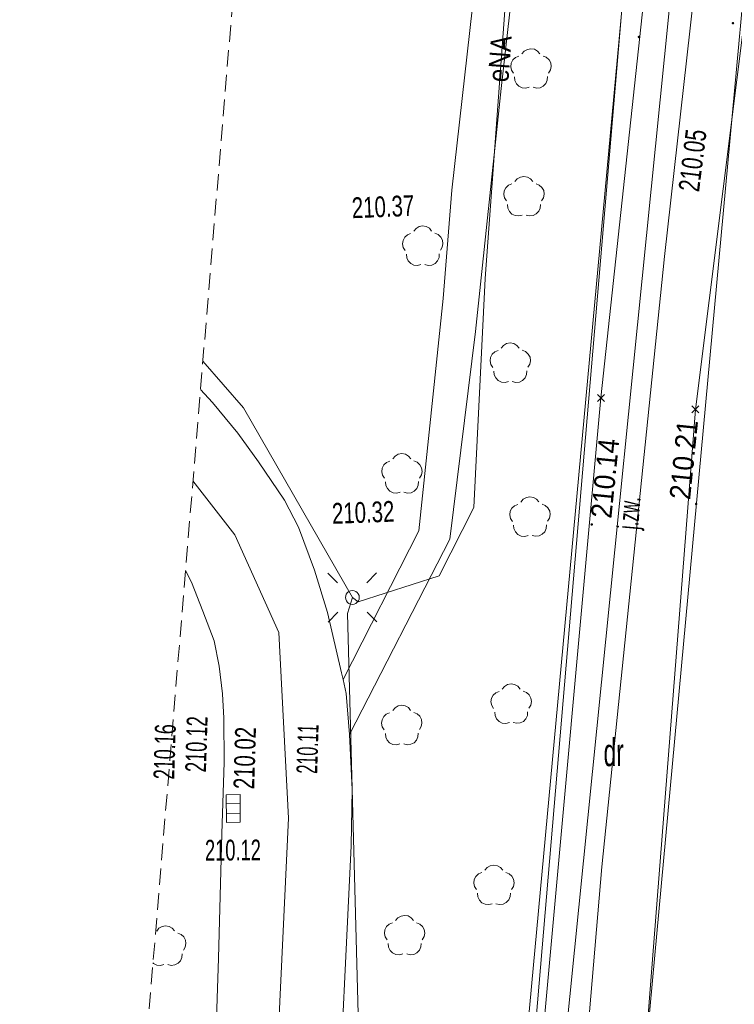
# Model space of a CAD drawing. Header units: millimetres. Extents: x 1477672 to 1731286, y -587673 to -401480.
# Tile 6 of 33: x 1477672 to 1503509, y -522659 to -487048. Entities that reach past the tile are written whole.
import ezdxf
from ezdxf.xclip import XClip

# ---------------------------------------------------------------- set-up
doc = ezdxf.new("R2010")
doc.units = ezdxf.units.MM
doc.header["$MEASUREMENT"] = 0
doc.header["$XCLIPFRAME"] = 0
doc.linetypes.add('2', pattern=[900, 600, -300])
doc.layers.add('820-G Rysunki Obrazki', color=7, linetype='Continuous')
doc.layers.add('mapa_robocza (1)_31_pikieta sztuczna', color=7, linetype='Continuous')
for name, color, linetype, lineweight in [('mapa_robocza (1)_31_000 Inne (niezydentyfikowane)_Nr_pióra__1', 1, 'Continuous', 18), ('mapa_robocza (1)_31_000 Inne (niezydentyfikowane)_Nr_pióra__141', 141, 'Continuous', 18), ('mapa_robocza (1)_31_000 Inne (niezydentyfikowane)_Nr_pióra__34', 34, 'Continuous', 18), ('mapa_robocza (1)_31_000 Inne (niezydentyfikowane)_Nr_pióra__5', 5, 'Continuous', 18), ('mapa_robocza (1)_31_000 Inne (niezydentyfikowane)_Nr_pióra__7', 7, 'Continuous', 18), ('mapa_robocza (1)_31_000 Inne (niezydentyfikowane)_Nr_pióra__96', 96, 'Continuous', 18), ('mapa_robocza (1)_31_pikieta sztuczna-Atr2_Nr_pióra__7', 7, 'Continuous', 18), ('mapa_robocza (1)_31_Zakres_Nr_pióra__5', 5, 'Continuous', 18)]:
    doc.layers.add(name, color=color, linetype=linetype, lineweight=lineweight)
doc.styles.add('GENERATED_STYLE_3', font='arial.ttf')

# ---------------------------------------------------------------- blocks, each defined once
blk = doc.blocks.new('Rysunek_1_31', base_point=(1578976, -495102))
at = {"layer": 'mapa_robocza (1)_31_pikieta sztuczna', "linetype": 'Continuous', "lineweight": 0}
for points in [[(1503504, -487174, 1), (1503414, -487174, 1)], [(1500107, -487673, 1), (1500017, -487674, 1)], [(1502175, -504562, 1), (1502085, -504562, 1)], [(1498399, -505303, 1), (1498309, -505304, 1)]]:
    blk.add_hatch(color=256, dxfattribs=at).paths.add_polyline_path(points)
at = {"layer": 'mapa_robocza (1)_31_000 Inne (niezydentyfikowane)_Nr_pióra__1', "linetype": 'Continuous', "lineweight": 18, "flags": 128}
for points in [[(1489699, -507944), (1489910, -508103), (1492835, -507166), (1494090, -504688), (1494502, -496406), (1495309, -485391), (1495981, -472017), (1498606, -469312), (1498663, -468911)], [(1489699, -507944), (1485769, -501086), (1484294, -499399)], [(1489699, -507944), (1489522, -508525), (1489957, -524813), (1490279, -532181), (1489833, -536343), (1489997, -554353), (1489863, -558834), (1490204, -558982), (1489855, -559094), (1488583, -579531)]]:
    blk.add_lwpolyline(points, dxfattribs=at)
at = {"layer": 'mapa_robocza (1)_31_000 Inne (niezydentyfikowane)_Nr_pióra__141', "linetype": 'Continuous', "lineweight": 18, "flags": 128}
for points in [[(1498557, -500599), (1498812, -500852)], [(1498558, -500853), (1498811, -500598)], [(1501975, -501015), (1502231, -501267)], [(1501977, -501269), (1502229, -501013)]]:
    blk.add_lwpolyline(points, dxfattribs=at)
at = {"layer": 'mapa_robocza (1)_31_000 Inne (niezydentyfikowane)_Nr_pióra__34', "linetype": 'Continuous', "lineweight": 18, "flags": 128}
blk.add_lwpolyline([(1485146, -516080), (1485140, -515080), (1485640, -515077), (1485646, -516077)], close=True, dxfattribs=at)
for points in [[(1485142, -515405), (1485642, -515402)], [(1485144, -515755), (1485644, -515752)]]:
    blk.add_lwpolyline(points, dxfattribs=at)
at = {"layer": 'mapa_robocza (1)_31_000 Inne (niezydentyfikowane)_Nr_pióra__5', "linetype": 'Continuous', "lineweight": 18, "flags": 128}
blk.add_lwpolyline([(1497231, -525610), (1501809, -480243), (1502128, -478301)], dxfattribs=at)
at = {"layer": 'mapa_robocza (1)_31_000 Inne (niezydentyfikowane)_Nr_pióra__7', "linetype": 'Continuous', "lineweight": 18, "flags": 128}
for points in [[(1493880, -580078), (1494352, -568998), (1498725, -517682), (1500988, -495618), (1502718, -480158), (1505931, -471959), (1507265, -469241), (1508524, -467204), (1510520, -464873), (1513296, -462476), (1516610, -459667), (1526665, -453599), (1537619, -448996), (1552886, -445017), (1565043, -442757), (1614239, -434972), (1634431, -430135), (1641414, -427125), (1648902, -421621), (1648663, -416593), (1649986, -405539)], [(1677590, -425074), (1674715, -425522), (1664576, -427371), (1644008, -431310), (1612670, -436951), (1595106, -437953), (1578245, -437820), (1564366, -439801), (1517352, -453033), (1517510, -452692), (1501077, -450567), (1501758, -459403), (1491526, -579970)], [(1495172, -580137), (1504633, -477447), (1505593, -467041), (1506423, -463676), (1507620, -461459), (1509867, -459056), (1514061, -456442), (1517453, -455032), (1517773, -454900), (1537953, -451374), (1542759, -450706), (1617490, -440333), (1645898, -436389), (1646186, -434407), (1658841, -431744), (1664454, -430562), (1674773, -428582), (1677243, -428183)], [(1499517, -439929), (1499635, -441465), (1500336, -446941), (1500603, -449830), (1501817, -461016), (1494721, -537788), (1493819, -548014), (1492583, -561146), (1492209, -564891)], [(1492383, -580009), (1492963, -574012), (1493089, -565065), (1494376, -548093), (1498684, -500726), (1501267, -476802), (1502840, -464992), (1504814, -463197), (1509193, -459213), (1515055, -455331), (1518729, -454225), (1522191, -453174), (1525015, -451839), (1528276, -450220), (1529582, -449572), (1542449, -445638), (1543338, -448822), (1529417, -452253), (1523694, -456796), (1514841, -463524), (1508233, -470261), (1505093, -477289)], [(1491526, -579970), (1501758, -459403), (1501077, -450567), (1500739, -450949), (1488137, -453024)], [(1504633, -477447), (1495172, -580137)], [(1505093, -477289), (1502103, -501141), (1498366, -548943), (1497210, -574755), (1496848, -578670), (1496706, -580207)], [(1484210, -500419), (1484648, -500893), (1485555, -501998), (1486311, -503043), (1487249, -504428), (1487754, -505405), (1488333, -506962), (1488802, -508489), (1489305, -510666), (1489366, -510916), (1489479, -511415), (1489598, -512904), (1489689, -514894), (1489651, -516924), (1489133, -527657), (1488734, -534810), (1488492, -541361), (1488112, -551764), (1488052, -555184), (1487850, -560055), (1487683, -563996)], [(1484210, -500419), (1484648, -500893), (1485555, -501998), (1486311, -503043), (1487249, -504428), (1487754, -505405), (1488333, -506962), (1488802, -508489), (1489305, -510666), (1489366, -510916), (1489479, -511415), (1489598, -512904), (1489689, -514894), (1489651, -516924), (1489133, -527657)], [(1483936, -503727), (1485456, -505678), (1487046, -509209), (1487385, -515927), (1484909, -568512), (1478582, -568348)], [(1483667, -506970), (1483886, -507387), (1484292, -508445), (1484698, -509513), (1484883, -510432), (1485009, -511431), (1485054, -512311), (1485063, -513901), (1484978, -516491), (1484864, -520992), (1484728, -525003), (1484582, -529144), (1484429, -533845), (1484435, -536625), (1484234, -541716), (1484157, -547366), (1484012, -549907), (1483294, -562442), (1483121, -563603), (1482625, -564306), (1481820, -565140), (1480853, -565676), (1479914, -565971), (1478780, -565951)], [(1478780, -565951), (1479914, -565971), (1480853, -565676), (1481820, -565140), (1482625, -564306), (1483121, -563603), (1483294, -562442), (1484012, -549907), (1484157, -547366), (1484234, -541716), (1484435, -536625), (1484429, -533845), (1484582, -529144), (1484728, -525003), (1484864, -520992), (1484978, -516491), (1485063, -513901), (1485054, -512311), (1485009, -511431), (1484883, -510432), (1484698, -509513), (1484292, -508445), (1483886, -507387), (1483667, -506970)], [(1488810, -507065), (1489166, -507417)], [(1490578, -507055), (1490226, -507411)], [(1488820, -508833), (1489172, -508477)], [(1490588, -508823), (1490232, -508471)]]:
    blk.add_lwpolyline(points, dxfattribs=at)
for points in [[(1497659, -466507), (1496879, -473352), (1495986, -481537), (1495083, -489542), (1494153, -498328), (1493227, -505833), (1489598, -512904), (1489479, -511415), (1489366, -510916), (1492105, -505540), (1492986, -497135), (1493294, -493213), (1494502, -482506), (1495903, -470657), (1496474, -465564), (1496794, -460312), (1497088, -455900), (1498417, -455722), (1498252, -458333)], [(1489698, -507694), (1489763, -507702), (1489823, -507726), (1489875, -507766), (1489915, -507817), (1489940, -507877), (1489949, -507942), (1489940, -508007), (1489917, -508067), (1489877, -508120), (1489825, -508160), (1489765, -508184), (1489700, -508194), (1489635, -508185), (1489575, -508161), (1489523, -508122), (1489483, -508070), (1489458, -508010), (1489449, -507945), (1489458, -507880), (1489481, -507820), (1489521, -507768), (1489573, -507727), (1489633, -507703)]]:
    blk.add_lwpolyline(points, close=True, dxfattribs=at)
at = {"layer": 'mapa_robocza (1)_31_000 Inne (niezydentyfikowane)_Nr_pióra__96', "linetype": 'Continuous', "lineweight": 18, "flags": 128}
for points in [[(1677590, -425074), (1674715, -425522), (1664576, -427371), (1644008, -431310), (1612670, -436951), (1595106, -437953), (1578245, -437820), (1564366, -439801), (1517352, -453033), (1517510, -452692), (1501077, -450567), (1501758, -459403), (1491526, -579970)], [(1495172, -580137), (1504633, -477447), (1505593, -467041), (1506423, -463676), (1507620, -461459), (1509867, -459056), (1514061, -456442), (1517453, -455032), (1517773, -454900), (1537953, -451374), (1542759, -450706), (1617490, -440333), (1645898, -436389), (1646186, -434407), (1658841, -431744), (1664454, -430562), (1674773, -428582), (1677243, -428183)], [(1491526, -579970), (1501758, -459403), (1501077, -450567), (1500739, -450949), (1488137, -453024)], [(1503513, -580520), (1505714, -550342), (1515256, -488406), (1517246, -464204), (1517326, -460603), (1512430, -464912), (1507708, -471409), (1504633, -477447), (1495172, -580137)], [(1495831, -488285), (1495914, -488184), (1496026, -488120), (1496154, -488096), (1496282, -488118), (1496396, -488182), (1496479, -488281)], [(1495523, -488984), (1495454, -488874), (1495427, -488747), (1495444, -488618), (1495505, -488503), (1495600, -488415), (1495720, -488367)], [(1496592, -488362), (1496712, -488409), (1496809, -488495), (1496870, -488610), (1496889, -488739), (1496864, -488866), (1496795, -488976)], [(1496093, -489492), (1495968, -489525), (1495838, -489512), (1495721, -489456), (1495631, -489362), (1495577, -489244), (1495567, -489114)], [(1496753, -489108), (1496745, -489238), (1496693, -489356), (1496603, -489450), (1496486, -489508), (1496358, -489523), (1496231, -489492)], [(1495578, -492906), (1495661, -492806), (1495773, -492741), (1495901, -492718), (1496029, -492740), (1496142, -492803), (1496226, -492903)], [(1495270, -493605), (1495200, -493496), (1495174, -493369), (1495191, -493240), (1495251, -493124), (1495347, -493037), (1495467, -492988)], [(1496339, -492983), (1496459, -493030), (1496555, -493117), (1496617, -493231), (1496636, -493360), (1496610, -493488), (1496542, -493598)], [(1495840, -494114), (1495714, -494147), (1495585, -494133), (1495468, -494077), (1495377, -493984), (1495324, -493866), (1495314, -493736)], [(1496500, -493729), (1496492, -493859), (1496439, -493978), (1496350, -494072), (1496233, -494130), (1496104, -494144), (1495978, -494113)], [(1491918, -494698), (1492001, -494597), (1492113, -494533), (1492241, -494509), (1492369, -494531), (1492483, -494594), (1492566, -494694)], [(1491610, -495396), (1491541, -495287), (1491514, -495160), (1491531, -495031), (1491592, -494916), (1491687, -494828), (1491807, -494779)], [(1492679, -494774), (1492799, -494822), (1492896, -494908), (1492957, -495023), (1492976, -495152), (1492951, -495279), (1492882, -495389)], [(1492180, -495905), (1492055, -495938), (1491925, -495925), (1491808, -495868), (1491718, -495775), (1491664, -495657), (1491654, -495527)], [(1492840, -495520), (1492832, -495650), (1492780, -495769), (1492690, -495863), (1492573, -495921), (1492445, -495936), (1492318, -495904)], [(1495083, -498929), (1495165, -498829), (1495278, -498764), (1495406, -498741), (1495534, -498763), (1495647, -498826), (1495731, -498926)], [(1494775, -499628), (1494705, -499519), (1494679, -499392), (1494696, -499263), (1494756, -499147), (1494852, -499060), (1494971, -499011)], [(1495843, -499006), (1495964, -499053), (1496060, -499140), (1496122, -499254), (1496141, -499383), (1496115, -499510), (1496047, -499621)], [(1495345, -500137), (1495219, -500170), (1495090, -500156), (1494973, -500100), (1494882, -500007), (1494828, -499889), (1494819, -499759)], [(1496005, -499752), (1495996, -499882), (1495944, -500000), (1495855, -500095), (1495738, -500153), (1495609, -500167), (1495483, -500136)], [(1491166, -502932), (1491248, -502832), (1491361, -502767), (1491489, -502743), (1491617, -502766), (1491730, -502829), (1491814, -502928)], [(1490858, -503631), (1490788, -503521), (1490762, -503395), (1490779, -503265), (1490839, -503150), (1490935, -503062), (1491054, -503014)], [(1491926, -503009), (1492047, -503056), (1492143, -503143), (1492205, -503257), (1492224, -503386), (1492198, -503513), (1492130, -503624)], [(1491428, -504140), (1491302, -504172), (1491173, -504159), (1491056, -504103), (1490965, -504009), (1490912, -503892), (1490902, -503762)], [(1492088, -503755), (1492080, -503885), (1492027, -504003), (1491938, -504098), (1491821, -504155), (1491692, -504170), (1491566, -504139)], [(1495487, -505194), (1495418, -505085), (1495391, -504958), (1495408, -504829), (1495468, -504713), (1495564, -504626), (1495684, -504577)], [(1495795, -504495), (1495878, -504395), (1495990, -504330), (1496118, -504307), (1496246, -504329), (1496360, -504392), (1496443, -504492)], [(1496556, -504572), (1496676, -504619), (1496772, -504706), (1496834, -504820), (1496853, -504949), (1496828, -505076), (1496759, -505187)], [(1496057, -505703), (1495931, -505736), (1495802, -505722), (1495685, -505666), (1495594, -505573), (1495541, -505455), (1495531, -505325)], [(1496717, -505318), (1496709, -505448), (1496656, -505566), (1496567, -505661), (1496450, -505719), (1496321, -505733), (1496195, -505702)], [(1494806, -511958), (1494737, -511849), (1494710, -511722), (1494727, -511593), (1494787, -511477), (1494883, -511390), (1495003, -511341)], [(1495114, -511259), (1495197, -511159), (1495309, -511094), (1495437, -511071), (1495565, -511093), (1495679, -511156), (1495762, -511256)], [(1495875, -511336), (1495995, -511383), (1496091, -511470), (1496153, -511584), (1496172, -511713), (1496147, -511840), (1496078, -511951)], [(1491159, -512032), (1491241, -511932), (1491354, -511867), (1491482, -511843), (1491610, -511866), (1491723, -511929), (1491807, -512029)], [(1495376, -512467), (1495250, -512500), (1495121, -512486), (1495004, -512430), (1494913, -512337), (1494860, -512219), (1494850, -512089)], [(1496036, -512082), (1496028, -512212), (1495975, -512330), (1495886, -512425), (1495769, -512483), (1495640, -512497), (1495514, -512466)], [(1490851, -512731), (1490781, -512622), (1490754, -512495), (1490772, -512366), (1490832, -512250), (1490927, -512163), (1491047, -512114)], [(1491919, -512109), (1492039, -512156), (1492136, -512243), (1492198, -512357), (1492216, -512486), (1492191, -512613), (1492123, -512724)], [(1491421, -513240), (1491295, -513273), (1491166, -513259), (1491048, -513203), (1490958, -513110), (1490904, -512992), (1490894, -512862)], [(1492080, -512855), (1492072, -512985), (1492020, -513103), (1491930, -513198), (1491814, -513256), (1491685, -513270), (1491559, -513239)], [(1494492, -517813), (1494575, -517713), (1494687, -517648), (1494815, -517624), (1494943, -517647), (1495057, -517710), (1495140, -517809)], [(1494184, -518512), (1494115, -518402), (1494088, -518276), (1494105, -518146), (1494165, -518031), (1494261, -517944), (1494381, -517895)], [(1495253, -517890), (1495373, -517937), (1495469, -518024), (1495531, -518138), (1495550, -518267), (1495525, -518394), (1495456, -518505)], [(1494754, -519021), (1494628, -519053), (1494499, -519040), (1494382, -518984), (1494291, -518890), (1494238, -518773), (1494228, -518643)], [(1495414, -518636), (1495406, -518766), (1495353, -518884), (1495264, -518979), (1495147, -519036), (1495018, -519051), (1494892, -519020)], [(1491263, -519632), (1491345, -519531), (1491458, -519467), (1491586, -519443), (1491714, -519465), (1491827, -519529), (1491911, -519628)], [(1482625, -520012), (1482707, -519911), (1482820, -519847), (1482948, -519823), (1483076, -519845), (1483189, -519909), (1483273, -520008)], [(1490955, -520331), (1490885, -520221), (1490858, -520094), (1490876, -519965), (1490936, -519850), (1491031, -519762), (1491151, -519714)], [(1492023, -519708), (1492143, -519756), (1492240, -519842), (1492301, -519957), (1492320, -520086), (1492295, -520213), (1492227, -520323)], [(1483385, -520088), (1483505, -520136), (1483602, -520222), (1483664, -520337), (1483682, -520466), (1483657, -520593), (1483589, -520703)], [(1491525, -520839), (1491399, -520872), (1491270, -520859), (1491152, -520803), (1491062, -520709), (1491008, -520591), (1490998, -520461)], [(1492184, -520455), (1492176, -520585), (1492124, -520703), (1492034, -520797), (1491918, -520855), (1491789, -520870), (1491663, -520839)], [(1483546, -520835), (1483538, -520965), (1483486, -521083), (1483396, -521177), (1483280, -521235), (1483151, -521250), (1483025, -521219)], [(1482887, -521219), (1482761, -521252), (1482632, -521239), (1482514, -521183), (1482491, -521159)]]:
    blk.add_lwpolyline(points, dxfattribs=at)
at = {"layer": 'mapa_robocza (1)_31_Zakres_Nr_pióra__5', "linetype": '2', "lineweight": 18, "flags": 128}
blk.add_lwpolyline([(1477672, -579334), (1488655, -446769), (1528162, -421890), (1680226, -401480)], dxfattribs=at)
at = {"layer": 'mapa_robocza (1)_31_000 Inne (niezydentyfikowane)_Nr_pióra__1', "linetype": 'Continuous', "lineweight": 18, "insert": (1495347, -489329), "char_height": 750, "attachment_point": 7, "rotation": 85.6234, "style": 'GENERATED_STYLE_3'}
blk.add_mtext('\\A1;{\\W0.825;eNA}', dxfattribs=at)
at = {"layer": 'mapa_robocza (1)_31_000 Inne (niezydentyfikowane)_Nr_pióra__34', "linetype": 'Continuous', "lineweight": 18, "insert": (1484372, -517473), "char_height": 750, "attachment_point": 7, "rotation": 0.3314, "style": 'GENERATED_STYLE_3'}
blk.add_mtext('\\A1;{\\W0.631;210.12}', dxfattribs=at)
at = {"layer": 'mapa_robocza (1)_31_000 Inne (niezydentyfikowane)_Nr_pióra__7', "linetype": 'Continuous', "lineweight": 18, "char_height": 750, "attachment_point": 7, "style": 'GENERATED_STYLE_3'}
for s, insert, rotation in [('\\A1;{\\W0.702;210.05}', (1502243, -493301), 82.9504), ('\\A1;{\\W0.705;210.37}', (1489694, -494240), 2.2554), ('\\A1;{\\W0.703;210.32}', (1488978, -505294), 2.1114), ('\\A1;{\\W0.564;j.zw.}', (1500252, -505524), 85.1764), ('\\A1;{\\W0.631;210.12}', (1484416, -514275), 88.2264), ('\\A1;{\\W0.623;210.16}', (1483268, -514533), 88.2974), ('\\A1;{\\W0.702;210.02}', (1486160, -514888), 88.3214), ('\\A1;{\\W0.559;210.11}', (1488436, -514330), 88.2374)]:
    blk.add_mtext(s, dxfattribs=dict(at, insert=insert, rotation=rotation))
at = {"layer": 'mapa_robocza (1)_31_000 Inne (niezydentyfikowane)_Nr_pióra__96', "linetype": 'Continuous', "lineweight": 18, "insert": (1498783, -513553), "char_height": 1000, "attachment_point": 4, "rotation": 0.3314, "style": 'GENERATED_STYLE_3'}
blk.add_mtext('\\A1;{\\W0.589;dr}', dxfattribs=at)
at = {"layer": 'mapa_robocza (1)_31_pikieta sztuczna-Atr2_Nr_pióra__7', "linetype": 'Continuous', "lineweight": 18, "char_height": 750, "attachment_point": 7, "style": 'GENERATED_STYLE_3'}
for s, insert, rotation in [('\\A1;{\\W0.9;210.21}', (1501918, -504433), 84.1874), ('\\A1;{\\W0.9;210.14}', (1499072, -505109), 84.2154)]:
    blk.add_mtext(s, dxfattribs=dict(at, insert=insert, rotation=rotation))

msp = doc.modelspace()

# ---------------------------------------------------------------- block references
at = {"layer": '820-G Rysunki Obrazki', "color": 7, "linetype": 'Continuous', "lineweight": 13}
ref = msp.add_blockref('Rysunek_1_31', (1578976, -495102), dxfattribs=at)
XClip(ref).set_block_clipping_path([(1477726.0314692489, -588724.3337801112), (1681302.6256645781, -587546.7532186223), (1680226.3292941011, -401479.8660885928), (1476649.735098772, -402657.4466500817)])

doc.saveas('drawing.dxf')
